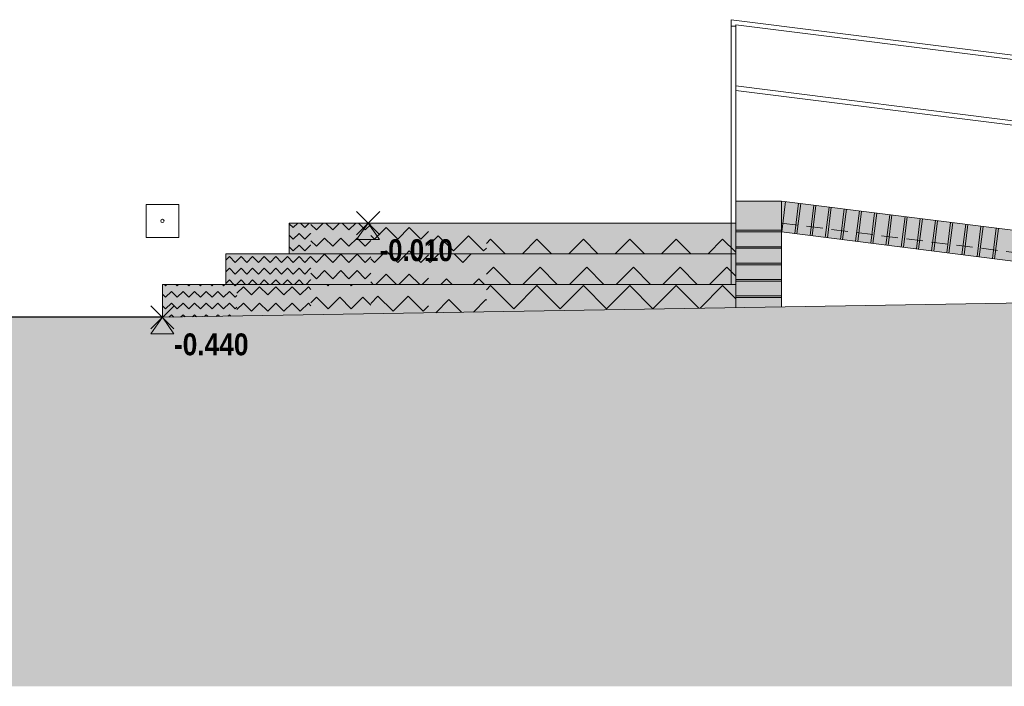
# Model space of a CAD drawing. Header units: millimetres. Extents: x -28796 to 31312, y -74786 to -35761.
# Tile 25 of 60: x 500 to 5000, y -70242 to -67198. Entities that reach past the tile are written whole.
import ezdxf

# ---------------------------------------------------------------- set-up
doc = ezdxf.new("R2010")
doc.units = ezdxf.units.MM
doc.linetypes.add('JIS_02_1.2', pattern=[115, 75, -40])
doc.layers.add('XR$5$ŘEZ VSTUPNÍ PODESTOU_1', color=7, linetype='Continuous', lineweight=25)
doc.styles.add('ARIALNARROW', font='ARIALN.TTF')
pattern_1 = [(45, (-3e-14, 424.26), (-2e-14, 212.13203), [150, -150]), (135, (-3e-14, 424.26), (-212.13203, 2e-14), [150, -150])]
pattern_2 = [(45, (-3e-14, 275.77), (-1e-14, 137.88582), [97.5, -97.5]), (135, (-3e-14, 275.77), (-137.88582, 1e-14), [97.5, -97.5])]
pattern_3 = [(45, (-1e-14, 212.13), (-8e-15, 106.06602), [75, -75]), (135, (-1e-14, 212.13), (-106.06602, 8e-15), [75, -75])]
pattern_4 = [(45, (-1e-14, 148.49), (-6e-15, 74.246212), [52.5, -52.5]), (135, (-1e-14, 148.49), (-74.246212, 6e-15), [52.5, -52.5])]
pattern_5 = [(45, (-7e-15, 106.066), (-4e-15, 53.033009), [37.5, -37.5]), (135, (-7e-15, 106.066), (-53.033009, 4e-15), [37.5, -37.5])]

# ---------------------------------------------------------------- blocks, each defined once
blk = doc.blocks.new('COMPLEX_ELEVATIONDIM_0')
at = {"layer": 'XR$5$ŘEZ VSTUPNÍ PODESTOU_1', "color": 6, "linetype": 'Continuous', "lineweight": 13}
for p, q in [((1077.3, -68041.9), (1077.3, -68191.8)), ((1227.2, -68041.9), (1077.3, -68041.9)), ((1227.2, -68191.8), (1227.2, -68041.9)), ((2039.1, -68073.9), (2145.1, -68179.8)), ((2039.2, -68179.8), (2145.2, -68073.9)), ((2039.7, -68201.9), (2092.2, -68126.9)), ((2092.2, -68126.9), (2144.7, -68201.9)), ((2092.2, -68126.9), (2092.2, -68126.9)), ((2092.2, -68126.9), (2092.2, -68126.9)), ((2092.2, -68126.9), (2092.2, -68126.9)), ((2092.2, -68126.9), (2092.2, -68126.9)), ((1077.3, -68191.8), (1227.2, -68191.8)), ((2144.7, -68201.9), (2039.7, -68201.9)), ((1099.1, -68503.9), (1205.1, -68609.8)), ((1099.2, -68609.8), (1205.2, -68503.9)), ((1099.7, -68631.9), (1152.2, -68556.9)), ((1152.2, -68556.9), (1204.7, -68631.9)), ((1152.2, -68556.9), (1152.2, -68556.9)), ((1152.2, -68556.9), (1152.2, -68556.9)), ((1152.2, -68556.9), (1152.2, -68556.9)), ((1152.2, -68556.9), (1152.2, -68556.9)), ((1204.7, -68631.9), (1099.7, -68631.9))]:
    blk.add_line(p, q, dxfattribs=at)
blk.add_circle((1152.2, -68116.9), 7.5, dxfattribs=at)
at = {"layer": 'XR$5$ŘEZ VSTUPNÍ PODESTOU_1', "color": 6, "linetype": 'Continuous', "lineweight": 18, "char_height": 100, "attachment_point": 7, "style": 'ARIALNARROW'}
for s, insert, width in [('\\W1.03;\\fArial Narrow|i0|b1|c0|p0;-0.010', (2144.7, -68301.9), 392.672), ('\\W1.05;\\fArial Narrow|i0|b1|c0|p0;-0.440', (1204.7, -68731.9), 393.649)]:
    blk.add_mtext(s, dxfattribs=dict(at, insert=insert, width=width))

msp = doc.modelspace()

# ---------------------------------------------------------------- hatches: boundary and pattern name
at = {"layer": 'XR$5$ŘEZ VSTUPNÍ PODESTOU_1', "linetype": 'Continuous', "lineweight": 13}
for color, points in [(33, [(3772.151, -68512.596), (3982.151, -68509.044), (3982.151, -68026.13), (3772.151, -68026.13)]), (33, [(6682.151, -68466.92), (6694.645, -68367.703), (3982.151, -68026.13), (3982.151, -68167.235), (6375.041, -68468.562)]), (250, [(-18117.849, -69524.898), (-14764.683, -69425.67), (-11425.447, -69425.67), (-1405.447, -68616.92), (1152.658, -68616.92), (6472.658, -68526.92), (8557.151, -68526.92), (8557.151, -68466.92), (6472.151, -68466.92), (1152.151, -68556.92), (-1407.849, -68556.92), (-11427.849, -69365.67), (-14765.616, -69365.67), (-18117.849, -69464.869)])]:
    msp.add_hatch(color=color, dxfattribs=at).paths.add_polyline_path(points)
for color, points in [(33, [(1732.151, -68266.92), (1831.002, -68266.92), (1831.002, -68126.92), (1732.151, -68126.92)]), (33, [(2104.328, -68266.92), (2104.328, -68126.92), (1831.002, -68126.92), (1831.002, -68266.92)]), (33, [(2104.328, -68266.92), (2368.543, -68266.92), (2368.543, -68126.92), (2104.328, -68126.92)]), (33, [(2632.758, -68126.92), (2368.543, -68126.92), (2368.543, -68266.92), (2632.758, -68266.92)]), (33, [(2632.758, -68266.92), (3772.151, -68266.92), (3772.151, -68126.92), (2632.758, -68126.92)]), (33, [(1442.151, -68266.92), (1442.151, -68406.92), (1831.002, -68406.92), (1831.002, -68266.92)]), (33, [(1831.002, -68266.92), (1831.002, -68406.92), (2104.328, -68406.92), (2104.328, -68266.92)]), (33, [(2104.328, -68266.92), (2104.328, -68406.92), (2368.543, -68406.92), (2368.543, -68266.92)]), (33, [(2368.543, -68266.92), (2368.543, -68406.92), (2632.758, -68406.92), (2632.758, -68266.92)]), (33, [(2632.758, -68406.92), (3772.151, -68406.92), (3772.151, -68266.92), (2632.758, -68266.92)]), (33, [(1152.151, -68406.92), (1152.151, -68556.92), (1492.528, -68551.161), (1492.528, -68406.92)]), (33, [(1492.528, -68551.161), (1831.002, -68545.435), (1831.002, -68406.92), (1492.528, -68406.92)]), (33, [(2104.328, -68540.811), (2104.328, -68406.92), (1831.002, -68406.92), (1831.002, -68545.435)]), (33, [(2104.328, -68540.811), (2368.543, -68536.342), (2368.543, -68406.92), (2104.328, -68406.92)]), (33, [(2632.758, -68531.872), (2632.758, -68406.92), (2368.543, -68406.92), (2368.543, -68536.342)]), (33, [(2632.758, -68531.872), (3772.151, -68512.596), (3772.151, -68406.92), (2632.758, -68406.92)]), (9, [(1152.658, -68616.92), (-1407.849, -68616.92), (-1407.849, -68617.113), (-11425.447, -69425.67), (-14764.683, -69425.67), (-18117.849, -69524.898), (-18117.849, -70241.995), (8557.151, -70241.995), (8557.151, -68526.92), (6472.658, -68526.92)])]:
    msp.add_hatch(color=color, dxfattribs=at).paths.add_polyline_path(points, flags=0)
h = msp.add_hatch(dxfattribs=at)
h.set_pattern_fill('VZOR', scale=37.5, angle=45, style=0, pattern_type=2)
h.set_pattern_definition(pattern_5)
h.paths.add_polyline_path([(1732.151, -68266.92), (1831.002, -68266.92), (1831.002, -68126.92), (1732.151, -68126.92)], flags=0)
h = msp.add_hatch(dxfattribs=at)
h.set_pattern_fill('VZOR', scale=52.5, angle=45, style=0, pattern_type=2)
h.set_pattern_definition(pattern_4)
h.paths.add_polyline_path([(2104.328, -68266.92), (2104.328, -68126.92), (1831.002, -68126.92), (1831.002, -68266.92)], flags=0)
h = msp.add_hatch(dxfattribs=at)
h.set_pattern_fill('VZOR', scale=75, angle=45, style=0, pattern_type=2)
h.set_pattern_definition(pattern_3)
h.paths.add_polyline_path([(2104.328, -68266.92), (2368.543, -68266.92), (2368.543, -68126.92), (2104.328, -68126.92)], flags=0)
h = msp.add_hatch(dxfattribs=at)
h.set_pattern_fill('VZOR', scale=97.5, angle=45, style=0, pattern_type=2)
h.set_pattern_definition(pattern_2)
h.paths.add_polyline_path([(2632.758, -68126.92), (2368.543, -68126.92), (2368.543, -68266.92), (2632.758, -68266.92)], flags=0)
h = msp.add_hatch(dxfattribs=at)
h.set_pattern_fill('VZOR', scale=150, angle=45, style=0, pattern_type=2)
h.set_pattern_definition(pattern_1)
h.paths.add_polyline_path([(2632.758, -68266.92), (3772.151, -68266.92), (3772.151, -68126.92), (2632.758, -68126.92)], flags=0)
h = msp.add_hatch(dxfattribs=at)
h.set_pattern_fill('VZOR', scale=37.5, angle=45, style=0, pattern_type=2)
h.set_pattern_definition(pattern_5)
h.paths.add_polyline_path([(1442.151, -68266.92), (1442.151, -68406.92), (1831.002, -68406.92), (1831.002, -68266.92)], flags=0)
h = msp.add_hatch(dxfattribs=at)
h.set_pattern_fill('VZOR', scale=52.5, angle=45, style=0, pattern_type=2)
h.set_pattern_definition(pattern_4)
h.paths.add_polyline_path([(1831.002, -68266.92), (1831.002, -68406.92), (2104.328, -68406.92), (2104.328, -68266.92)], flags=0)
h = msp.add_hatch(dxfattribs=at)
h.set_pattern_fill('VZOR', scale=75, angle=45, style=0, pattern_type=2)
h.set_pattern_definition(pattern_3)
h.paths.add_polyline_path([(2104.328, -68266.92), (2104.328, -68406.92), (2368.543, -68406.92), (2368.543, -68266.92)], flags=0)
h = msp.add_hatch(dxfattribs=at)
h.set_pattern_fill('VZOR', scale=105, angle=45, style=0, pattern_type=2)
h.set_pattern_definition([(45, (-3e-14, 296.98), (-1e-14, 148.49242), [105, -105]), (135, (-3e-14, 296.98), (-148.49242, 1e-14), [105, -105])])
h.paths.add_polyline_path([(2368.543, -68266.92), (2368.543, -68406.92), (2632.758, -68406.92), (2632.758, -68266.92)], flags=0)
h = msp.add_hatch(dxfattribs=at)
h.set_pattern_fill('VZOR', scale=150.75, angle=45, style=0, pattern_type=2)
h.set_pattern_definition([(45, (-3e-14, 426.39), (-2e-14, 213.1927), [150.75, -150.75]), (135, (-3e-14, 426.39), (-213.1927, 2e-14), [150.75, -150.75])])
h.paths.add_polyline_path([(2632.758, -68406.92), (3772.151, -68406.92), (3772.151, -68266.92), (2632.758, -68266.92)], flags=0)
h = msp.add_hatch(dxfattribs=at)
h.set_pattern_fill('VZOR', scale=37.5, angle=45, style=0, pattern_type=2)
h.set_pattern_definition(pattern_5)
h.paths.add_polyline_path([(1152.151, -68406.92), (1152.151, -68556.92), (1492.528, -68551.161), (1492.528, -68406.92)], flags=0)
h = msp.add_hatch(dxfattribs=at)
h.set_pattern_fill('VZOR', scale=52.5, angle=45, style=0, pattern_type=2)
h.set_pattern_definition(pattern_4)
h.paths.add_polyline_path([(1492.528, -68551.161), (1831.002, -68545.435), (1831.002, -68406.92), (1492.528, -68406.92)], flags=0)
h = msp.add_hatch(dxfattribs=at)
h.set_pattern_fill('VZOR', scale=75, angle=45, style=0, pattern_type=2)
h.set_pattern_definition(pattern_3)
h.paths.add_polyline_path([(2104.328, -68540.811), (2104.328, -68406.92), (1831.002, -68406.92), (1831.002, -68545.435)], flags=0)
h = msp.add_hatch(dxfattribs=at)
h.set_pattern_fill('VZOR', scale=97.5, angle=45, style=0, pattern_type=2)
h.set_pattern_definition(pattern_2)
h.paths.add_polyline_path([(2104.328, -68540.811), (2368.543, -68536.342), (2368.543, -68406.92), (2104.328, -68406.92)], flags=0)
h = msp.add_hatch(dxfattribs=at)
h.set_pattern_fill('VZOR', scale=120, angle=45, style=0, pattern_type=2)
h.set_pattern_definition([(45, (-3e-14, 339.41), (-1e-14, 169.70563), [120, -120]), (135, (-3e-14, 339.41), (-169.70563, 1e-14), [120, -120])])
h.paths.add_polyline_path([(2632.758, -68531.872), (2632.758, -68406.92), (2368.543, -68406.92), (2368.543, -68536.342)], flags=0)
h = msp.add_hatch(dxfattribs=at)
h.set_pattern_fill('VZOR', scale=150, angle=45, style=0, pattern_type=2)
h.set_pattern_definition(pattern_1)
h.paths.add_polyline_path([(2632.758, -68531.872), (3772.151, -68512.596), (3772.151, -68406.92), (2632.758, -68406.92)], flags=0)

# ---------------------------------------------------------------- linework, layer by layer
at = {"layer": 'XR$5$ŘEZ VSTUPNÍ PODESTOU_1', "color": 5, "linetype": 'Continuous', "lineweight": 13}
for p, q in [((3752.151, -67197.957), (6832.151, -67585.808)), ((3752.151, -68406.92), (3752.151, -67197.957)), ((3772.151, -67226.92), (3752.151, -67226.92)), ((3772.151, -68406.92), (3772.151, -67220.633)), ((3772.151, -67220.633), (5282.151, -67410.781)), ((3772.151, -67500.475), (5282.151, -67690.623)), ((3772.151, -67520.633), (5282.151, -67710.781))]:
    msp.add_line(p, q, dxfattribs=at)
at = {"layer": 'XR$5$ŘEZ VSTUPNÍ PODESTOU_1', "color": 7, "linetype": 'Continuous', "lineweight": 13}
for p, q in [((3982.151, -68026.13), (3772.151, -68026.13)), ((3772.151, -68026.13), (3772.151, -68512.596)), ((3982.151, -68026.13), (3982.151, -68509.044)), ((3982.151, -68026.13), (6694.645, -68367.703)), ((1732.151, -68126.92), (1732.151, -68266.92)), ((1732.151, -68126.92), (3772.151, -68126.92)), ((3982.151, -68167.235), (6375.041, -68468.562)), ((1442.151, -68266.92), (1442.151, -68406.92)), ((3772.151, -68266.92), (1442.151, -68266.92)), ((1152.151, -68406.92), (1152.151, -68556.92)), ((3772.151, -68406.92), (1152.151, -68406.92)), ((6472.151, -68466.92), (1152.151, -68556.92))]:
    msp.add_line(p, q, dxfattribs=at)
at = {"layer": 'XR$5$ŘEZ VSTUPNÍ PODESTOU_1', "color": 250, "linetype": 'Continuous', "lineweight": 13}
for p, q in [((3982.869, -68167.326), (4000.361, -68028.423)), ((4042.399, -68174.822), (4059.89, -68035.919)), ((4052.321, -68176.072), (4069.812, -68037.169)), ((4111.85, -68183.568), (4129.342, -68044.665)), ((4121.772, -68184.817), (4139.264, -68045.914)), ((4181.302, -68192.314), (4198.793, -68053.411)), ((4191.224, -68193.563), (4208.715, -68054.66)), ((4250.753, -68201.059), (4268.245, -68062.156)), ((4260.675, -68202.309), (4278.167, -68063.406)), ((4320.205, -68209.805), (4337.696, -68070.902)), ((4330.127, -68211.055), (4347.618, -68072.152)), ((4389.656, -68218.551), (4407.148, -68079.648)), ((4399.578, -68219.8), (4417.07, -68080.897)), ((4459.108, -68227.297), (4476.599, -68088.394)), ((4469.03, -68228.546), (4486.521, -68089.643)), ((4528.559, -68236.042), (4546.051, -68097.139)), ((4538.481, -68237.292), (4555.973, -68098.389)), ((4598.011, -68244.788), (4615.502, -68105.885)), ((4607.933, -68246.038), (4625.424, -68107.135)), ((4667.462, -68253.534), (4684.954, -68114.631)), ((4677.384, -68254.783), (4694.876, -68115.88)), ((4736.914, -68262.28), (4754.405, -68123.377)), ((4746.836, -68263.529), (4764.327, -68124.626)), ((3982.151, -68159.472), (3772.151, -68159.472)), ((3982.151, -68166.695), (3772.151, -68166.695)), ((3982.151, -68167.235), (6413.672, -68473.427)), ((4806.365, -68271.025), (4823.857, -68132.122)), ((4816.287, -68272.275), (4833.779, -68133.372)), ((4875.817, -68279.771), (4893.308, -68140.868)), ((4885.739, -68281.021), (4903.23, -68142.118)), ((4945.268, -68288.517), (4962.76, -68149.614)), ((4955.19, -68289.766), (4972.682, -68150.863)), ((3982.151, -68234.514), (3772.151, -68234.514)), ((3982.151, -68241.737), (3772.151, -68241.737)), ((3982.151, -68309.556), (3772.151, -68309.556)), ((3982.151, -68316.779), (3772.151, -68316.779)), ((3982.151, -68384.243), (3772.151, -68384.243)), ((3982.151, -68391.466), (3772.151, -68391.466)), ((3982.151, -68459.356), (3772.151, -68459.356)), ((3982.151, -68466.579), (3772.151, -68466.579))]:
    msp.add_line(p, q, dxfattribs=at)
at = {"layer": 'XR$5$ŘEZ VSTUPNÍ PODESTOU_1', "color": 7, "linetype": 'JIS_02_1.2', "lineweight": 13}
msp.add_line((3982.151, -68126.92), (6682.151, -68466.92), dxfattribs=at)
at = {"layer": 'XR$5$ŘEZ VSTUPNÍ PODESTOU_1', "color": 7, "linetype": 'Continuous', "lineweight": 25}
msp.add_line((1152.151, -68556.92), (-1407.849, -68556.92), dxfattribs=at)
msp.add_line((1152.151, -68556.92), (-1407.849, -68556.92), dxfattribs=at)
at = {"layer": 'XR$5$ŘEZ VSTUPNÍ PODESTOU_1', "color": 7, "linetype": 'Continuous', "lineweight": 13}
msp.add_lwpolyline([(1732.151, -68126.92), (1732.151, -68126.92)], close=True, dxfattribs=at)

# ---------------------------------------------------------------- block references
at = {"layer": 'XR$5$ŘEZ VSTUPNÍ PODESTOU_1', "color": 6, "linetype": 'Continuous', "lineweight": 13}
msp.add_blockref('COMPLEX_ELEVATIONDIM_0', (0, 0), dxfattribs=at)

doc.saveas('drawing.dxf')
